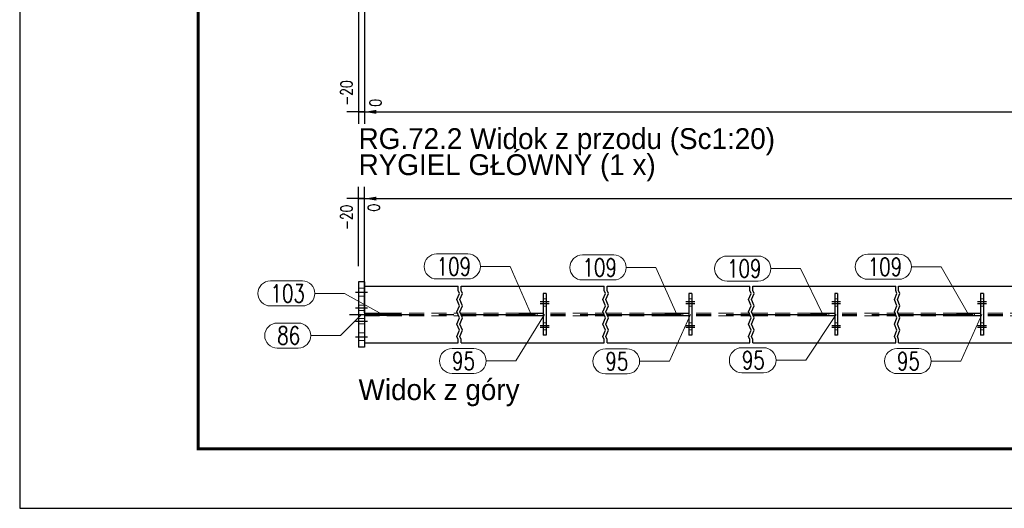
# Model space of a CAD drawing. Header units: millimetres. Extents: x 3528 to 4122, y 12044 to 12491.
# Tile 1 of 58: x 3528 to 3693, y 12044 to 12126. Entities that reach past the tile are written whole.
import ezdxf

# ---------------------------------------------------------------- set-up
doc = ezdxf.new("R2010")
doc.units = ezdxf.units.MM
doc.header["$LTSCALE"] = 10
doc.linetypes.add('HIDDEN', pattern=[0.375, 0.25, -0.125])
doc.linetypes.add('MITTE', pattern=[2, 1.25, -0.25, 0.25, -0.25])
doc.layers.get('Defpoints').update_dxf_attribs({"color": 1})
doc.layers.add('_FORMATKA', color=8, linetype='Continuous', plot=False)
for name, color, linetype, lineweight in [('_RAMKA', 7, 'Continuous', 35), ('PS_DIM', 4, 'Continuous', 13), ('PS_Hidden', 2, 'HIDDEN', 9), ('PS_Pos', 1, 'Continuous', 15), ('PS_SOLID', 7, 'Continuous', 30)]:
    doc.layers.add(name, color=color, linetype=linetype, lineweight=lineweight)
doc.layers.add('PS_MID', color=5, linetype='MITTE')
doc.layers.add('PS_SHAPE', color=3, linetype='Continuous')
doc.styles.add('simplex', font='simplex.shx', dxfattribs={"width": 0.75})
doc.dimstyles.new('1_20_GŁ_DS1-LS20', dxfattribs={"dimtxt": 2, "dimasz": 2, "dimexe": 2, "dimexo": 5, "dimgap": 1, "dimtad": 1, "dimjust": 4, "dimdec": 0, "dimlfac": 20, "dimtxsty": 'simplex', "dimblk1": 'NONE', "dimsah": 1, "dimcen": 2, "dimclrd": 256, "dimclre": 256, "dimclrt": 4, "dimadec": 1, "dimazin": 0, "dimtfac": 1, "dimtdec": 0, "dimtmove": 2, "dimatfit": 3, "dimfxl": 1, "dimarcsym": 0})

# ---------------------------------------------------------------- blocks, each defined once
blk = doc.blocks.new('*D140')
at = {"layer": 'Defpoints', "color": 0, "transparency": 16777216}
for p in [(3584.58, 12143.38), (3585.58, 12135.44), (3585.58, 12110.66)]:
    blk.add_point(p, dxfattribs=at)
at = {"layer": 'PS_DIM', "lineweight": -2, "transparency": 16777216}
for p, q in [((3584.58, 12138.38), (3584.58, 12108.66)), ((3585.58, 12130.44), (3585.58, 12108.66)), ((3584.58, 12110.66), (3582.58, 12110.66)), ((3584.58, 12110.66), (3585.58, 12110.66)), ((3587.58, 12110.66), (3589.58, 12110.66))]:
    blk.add_line(p, q, dxfattribs=at)
at = {"layer": 'PS_DIM', "transparency": 16777216}
blk.add_solid([(3587.58, 12110.99), (3587.58, 12110.32), (3585.58, 12110.66)], dxfattribs=at)
at = {"layer": 'PS_DIM', "color": 4, "transparency": 16777216, "insert": (3582.56, 12113.82), "char_height": 2, "attachment_point": 5, "rotation": 90, "style": 'simplex'}
blk.add_mtext('-20', dxfattribs=at)
blk = doc.blocks.new('_None')
blk = doc.blocks.new('*D141')
at = {"layer": 'Defpoints', "color": 0, "transparency": 16777216}
for p in [(3585.58, 12143.38), (3585.58, 12135.44), (3585.58, 12110.66)]:
    blk.add_point(p, dxfattribs=at)
at = {"layer": 'PS_DIM', "lineweight": -2, "transparency": 16777216}
for p, q in [((3585.58, 12138.38), (3585.58, 12108.66)), ((3585.58, 12130.44), (3585.58, 12108.66)), ((3585.58, 12110.66), (3583.58, 12110.66)), ((3585.58, 12110.66), (3585.58, 12110.66)), ((3587.58, 12110.66), (3589.58, 12110.66))]:
    blk.add_line(p, q, dxfattribs=at)
at = {"layer": 'PS_DIM', "transparency": 16777216}
blk.add_solid([(3587.58, 12110.99), (3587.58, 12110.32), (3585.58, 12110.66)], dxfattribs=at)
at = {"layer": 'PS_DIM', "color": 4, "transparency": 16777216, "insert": (3587.42, 12112.18), "char_height": 2, "attachment_point": 5, "rotation": 90, "style": 'simplex'}
blk.add_mtext('0', dxfattribs=at)
blk = doc.blocks.new('*D142')
at = {"layer": 'Defpoints', "color": 0, "transparency": 16777216}
for p in [(3585.58, 12135.44), (3714.08, 12135.44), (3714.08, 12110.66)]:
    blk.add_point(p, dxfattribs=at)
at = {"layer": 'PS_DIM', "lineweight": -2, "transparency": 16777216}
for p, q in [((3585.58, 12130.44), (3585.58, 12108.66)), ((3714.08, 12130.44), (3714.08, 12108.66)), ((3585.58, 12110.66), (3712.08, 12110.66))]:
    blk.add_line(p, q, dxfattribs=at)
at = {"layer": 'PS_DIM', "transparency": 16777216}
blk.add_solid([(3712.08, 12110.99), (3712.08, 12110.32), (3714.08, 12110.66)], dxfattribs=at)
at = {"layer": 'PS_DIM', "color": 4, "transparency": 16777216, "insert": (3712.06, 12114.57), "char_height": 2, "attachment_point": 5, "rotation": 90, "style": 'simplex'}
blk.add_mtext('10261', dxfattribs=at)
blk = doc.blocks.new('*D143')
at = {"layer": 'Defpoints', "color": 0, "transparency": 16777216}
for p in [(3829.48, 12140.19), (3585.58, 12135.44), (3829.48, 12110.66)]:
    blk.add_point(p, dxfattribs=at)
at = {"layer": 'PS_DIM', "lineweight": -2, "transparency": 16777216}
for p, q in [((3829.48, 12135.19), (3829.48, 12108.66)), ((3585.58, 12130.44), (3585.58, 12108.66)), ((3585.58, 12110.66), (3827.48, 12110.66))]:
    blk.add_line(p, q, dxfattribs=at)
at = {"layer": 'PS_DIM', "transparency": 16777216}
blk.add_solid([(3827.48, 12110.99), (3827.48, 12110.32), (3829.48, 12110.66)], dxfattribs=at)
at = {"layer": 'PS_DIM', "color": 4, "transparency": 16777216, "insert": (3827.46, 12114.85), "char_height": 2, "attachment_point": 5, "rotation": 90, "style": 'simplex'}
blk.add_mtext('12569', dxfattribs=at)
blk = doc.blocks.new('*D144')
at = {"layer": 'Defpoints', "color": 0, "transparency": 16777216}
for p in [(3944.76, 12157.94), (3585.58, 12135.44), (3944.76, 12110.66)]:
    blk.add_point(p, dxfattribs=at)
at = {"layer": 'PS_DIM', "lineweight": -2, "transparency": 16777216}
for p, q in [((3944.76, 12152.94), (3944.76, 12108.66)), ((3585.58, 12130.44), (3585.58, 12108.66)), ((3585.58, 12110.66), (3942.76, 12110.66))]:
    blk.add_line(p, q, dxfattribs=at)
at = {"layer": 'PS_DIM', "transparency": 16777216}
blk.add_solid([(3942.76, 12110.99), (3942.76, 12110.32), (3944.76, 12110.66)], dxfattribs=at)
at = {"layer": 'PS_DIM', "color": 4, "transparency": 16777216, "insert": (3942.74, 12114.93), "char_height": 2, "attachment_point": 5, "rotation": 90, "style": 'simplex'}
blk.add_mtext('14874', dxfattribs=at)
blk = doc.blocks.new('*D145')
at = {"layer": 'Defpoints', "color": 0, "transparency": 16777216}
for p in [(3945.17, 12156.9), (3585.58, 12135.44), (3945.17, 12110.66)]:
    blk.add_point(p, dxfattribs=at)
at = {"layer": 'PS_DIM', "lineweight": -2, "transparency": 16777216}
for p, q in [((3945.17, 12151.9), (3945.17, 12108.66)), ((3585.58, 12130.44), (3585.58, 12108.66)), ((3585.58, 12110.66), (3943.17, 12110.66))]:
    blk.add_line(p, q, dxfattribs=at)
at = {"layer": 'PS_DIM', "transparency": 16777216}
blk.add_solid([(3943.17, 12110.99), (3943.17, 12110.32), (3945.17, 12110.66)], dxfattribs=at)
at = {"layer": 'PS_DIM', "color": 4, "transparency": 16777216, "insert": (3946.92, 12114.89), "char_height": 2, "attachment_point": 5, "rotation": 90, "style": 'simplex'}
blk.add_mtext('14882', dxfattribs=at)
blk = doc.blocks.new('*X146')
at = {"color": 0}
for s, p in [('RG.72.2 Widok z przodu (Sc1:20)', (3584.58, 12096.18)), ('RYGIEL GŁÓWNY (1 x)', (3584.58, 12091.8))]:
    blk.add_text(s, height=3.5, dxfattribs=at).set_placement(p)
blk = doc.blocks.new('*D147')
at = {"layer": 'Defpoints', "color": 0, "transparency": 16777216}
for p in [(3585.58, 12096.08), (3584.58, 12079.72), (3585.58, 12071.87)]:
    blk.add_point(p, dxfattribs=at)
at = {"layer": 'PS_DIM', "lineweight": -2, "transparency": 16777216}
for p, q in [((3584.58, 12084.72), (3584.58, 12098.08)), ((3585.58, 12076.87), (3585.58, 12098.08)), ((3584.58, 12096.08), (3582.58, 12096.08)), ((3584.58, 12096.08), (3585.58, 12096.08)), ((3587.58, 12096.08), (3589.58, 12096.08))]:
    blk.add_line(p, q, dxfattribs=at)
at = {"layer": 'PS_DIM', "transparency": 16777216}
blk.add_solid([(3587.58, 12096.41), (3587.58, 12095.75), (3585.58, 12096.08)], dxfattribs=at)
at = {"layer": 'PS_DIM', "color": 4, "transparency": 16777216, "insert": (3582.56, 12092.92), "char_height": 2, "attachment_point": 5, "rotation": 90, "style": 'simplex'}
blk.add_mtext('-20', dxfattribs=at)
blk = doc.blocks.new('*D148')
at = {"layer": 'Defpoints', "color": 0, "transparency": 16777216}
for p in [(3585.58, 12096.08), (3585.58, 12079.72), (3585.58, 12071.87)]:
    blk.add_point(p, dxfattribs=at)
at = {"layer": 'PS_DIM', "lineweight": -2, "transparency": 16777216}
for p, q in [((3585.58, 12076.87), (3585.58, 12098.08)), ((3585.58, 12084.72), (3585.58, 12098.08)), ((3585.58, 12096.08), (3583.58, 12096.08)), ((3587.58, 12096.08), (3589.58, 12096.08))]:
    blk.add_line(p, q, dxfattribs=at)
at = {"layer": 'PS_DIM', "transparency": 16777216}
blk.add_solid([(3587.58, 12096.41), (3587.58, 12095.75), (3585.58, 12096.08)], dxfattribs=at)
at = {"layer": 'PS_DIM', "color": 4, "transparency": 16777216, "insert": (3587.15, 12094.56), "char_height": 2, "attachment_point": 5, "rotation": 90, "style": 'simplex'}
blk.add_mtext('0', dxfattribs=at)
blk = doc.blocks.new('*D149')
at = {"layer": 'Defpoints', "color": 0, "transparency": 16777216}
for p in [(3719.33, 12096.08), (3719.33, 12082.92), (3585.58, 12071.87)]:
    blk.add_point(p, dxfattribs=at)
at = {"layer": 'PS_DIM', "lineweight": -2, "transparency": 16777216}
for p, q in [((3585.58, 12076.87), (3585.58, 12098.08)), ((3719.33, 12087.92), (3719.33, 12098.08)), ((3585.58, 12096.08), (3717.33, 12096.08))]:
    blk.add_line(p, q, dxfattribs=at)
at = {"layer": 'PS_DIM', "transparency": 16777216}
blk.add_solid([(3717.33, 12096.41), (3717.33, 12095.75), (3719.33, 12096.08)], dxfattribs=at)
at = {"layer": 'PS_DIM', "color": 4, "transparency": 16777216, "insert": (3717.31, 12091.88), "char_height": 2, "attachment_point": 5, "rotation": 90, "style": 'simplex'}
blk.add_mtext('10366', dxfattribs=at)
blk = doc.blocks.new('*D150')
at = {"layer": 'Defpoints', "color": 0, "transparency": 16777216}
for p in [(3933.07, 12096.08), (3933.07, 12082.92), (3585.58, 12071.87)]:
    blk.add_point(p, dxfattribs=at)
at = {"layer": 'PS_DIM', "lineweight": -2, "transparency": 16777216}
for p, q in [((3585.58, 12076.87), (3585.58, 12098.08)), ((3933.07, 12087.92), (3933.07, 12098.08)), ((3585.58, 12096.08), (3931.07, 12096.08))]:
    blk.add_line(p, q, dxfattribs=at)
at = {"layer": 'PS_DIM', "transparency": 16777216}
blk.add_solid([(3931.07, 12096.41), (3931.07, 12095.75), (3933.07, 12096.08)], dxfattribs=at)
at = {"layer": 'PS_DIM', "color": 4, "transparency": 16777216, "insert": (3931.05, 12091.85), "char_height": 2, "attachment_point": 5, "rotation": 90, "style": 'simplex'}
blk.add_mtext('14640', dxfattribs=at)
blk = doc.blocks.new('*D151')
at = {"layer": 'Defpoints', "color": 0, "transparency": 16777216}
for p in [(3945.17, 12096.08), (3585.58, 12071.87), (3945.17, 12071.12)]:
    blk.add_point(p, dxfattribs=at)
at = {"layer": 'PS_DIM', "lineweight": -2, "transparency": 16777216}
for p, q in [((3585.58, 12076.87), (3585.58, 12098.08)), ((3945.17, 12076.12), (3945.17, 12098.08)), ((3585.58, 12096.08), (3943.17, 12096.08))]:
    blk.add_line(p, q, dxfattribs=at)
at = {"layer": 'PS_DIM', "transparency": 16777216}
blk.add_solid([(3943.17, 12096.41), (3943.17, 12095.75), (3945.17, 12096.08)], dxfattribs=at)
at = {"layer": 'PS_DIM', "color": 4, "transparency": 16777216, "insert": (3943.15, 12091.85), "char_height": 2, "attachment_point": 5, "rotation": 90, "style": 'simplex'}
blk.add_mtext('14882', dxfattribs=at)
blk = doc.blocks.new('*X447')
at = {"color": 1}
for p, q in [((3601.33, 12080.66), (3601.33, 12081.37)), ((3601.83, 12080.66), (3601.83, 12081.37)), ((3625.83, 12080.66), (3625.83, 12081.37)), ((3626.33, 12080.66), (3626.33, 12081.37)), ((3650.33, 12080.66), (3650.33, 12081.37)), ((3650.83, 12080.66), (3650.83, 12081.37)), ((3674.83, 12080.66), (3674.83, 12081.37)), ((3675.33, 12080.66), (3675.33, 12081.37)), ((3601.11, 12079.12), (3601.55, 12080.15)), ((3601.55, 12078.09), (3601.11, 12079.12)), ((3601.55, 12080.15), (3601.33, 12080.66)), ((3601.61, 12079.12), (3602.05, 12080.15)), ((3602.05, 12078.09), (3601.61, 12079.12)), ((3602.05, 12080.15), (3601.83, 12080.66)), ((3625.61, 12079.12), (3626.05, 12080.15)), ((3626.05, 12078.09), (3625.61, 12079.12)), ((3626.05, 12080.15), (3625.83, 12080.66)), ((3626.11, 12079.12), (3626.55, 12080.15)), ((3626.55, 12078.09), (3626.11, 12079.12)), ((3626.55, 12080.15), (3626.33, 12080.66)), ((3650.11, 12079.12), (3650.55, 12080.15)), ((3650.55, 12078.09), (3650.11, 12079.12)), ((3650.55, 12080.15), (3650.33, 12080.66)), ((3650.61, 12079.12), (3651.05, 12080.15)), ((3651.05, 12078.09), (3650.61, 12079.12)), ((3651.05, 12080.15), (3650.83, 12080.66)), ((3674.61, 12079.12), (3675.05, 12080.15)), ((3675.05, 12078.09), (3674.61, 12079.12)), ((3675.05, 12080.15), (3674.83, 12080.66)), ((3675.11, 12079.12), (3675.55, 12080.15)), ((3675.55, 12078.09), (3675.11, 12079.12)), ((3675.55, 12080.15), (3675.33, 12080.66)), ((3601.11, 12077.06), (3601.55, 12078.09)), ((3601.61, 12077.06), (3602.05, 12078.09)), ((3625.61, 12077.06), (3626.05, 12078.09)), ((3626.11, 12077.06), (3626.55, 12078.09)), ((3650.11, 12077.06), (3650.55, 12078.09)), ((3650.61, 12077.06), (3651.05, 12078.09)), ((3674.61, 12077.06), (3675.05, 12078.09)), ((3675.11, 12077.06), (3675.55, 12078.09)), ((3601.55, 12076.03), (3601.11, 12077.06)), ((3601.11, 12075), (3601.55, 12076.03)), ((3602.05, 12076.03), (3601.61, 12077.06)), ((3601.61, 12075), (3602.05, 12076.03)), ((3626.05, 12076.03), (3625.61, 12077.06)), ((3625.61, 12075), (3626.05, 12076.03)), ((3626.55, 12076.03), (3626.11, 12077.06)), ((3626.11, 12075), (3626.55, 12076.03)), ((3650.55, 12076.03), (3650.11, 12077.06)), ((3650.11, 12075), (3650.55, 12076.03)), ((3651.05, 12076.03), (3650.61, 12077.06)), ((3650.61, 12075), (3651.05, 12076.03)), ((3675.05, 12076.03), (3674.61, 12077.06)), ((3674.61, 12075), (3675.05, 12076.03)), ((3675.55, 12076.03), (3675.11, 12077.06)), ((3675.11, 12075), (3675.55, 12076.03)), ((3601.55, 12073.97), (3601.11, 12075)), ((3602.05, 12073.97), (3601.61, 12075)), ((3626.05, 12073.97), (3625.61, 12075)), ((3626.55, 12073.97), (3626.11, 12075)), ((3650.55, 12073.97), (3650.11, 12075)), ((3651.05, 12073.97), (3650.61, 12075)), ((3675.05, 12073.97), (3674.61, 12075)), ((3675.55, 12073.97), (3675.11, 12075)), ((3601.11, 12072.94), (3601.55, 12073.97)), ((3601.33, 12072.43), (3601.11, 12072.94)), ((3601.61, 12072.94), (3602.05, 12073.97)), ((3601.83, 12072.43), (3601.61, 12072.94)), ((3625.61, 12072.94), (3626.05, 12073.97)), ((3625.83, 12072.43), (3625.61, 12072.94)), ((3626.11, 12072.94), (3626.55, 12073.97)), ((3626.33, 12072.43), (3626.11, 12072.94)), ((3650.11, 12072.94), (3650.55, 12073.97)), ((3650.33, 12072.43), (3650.11, 12072.94)), ((3650.61, 12072.94), (3651.05, 12073.97)), ((3650.83, 12072.43), (3650.61, 12072.94)), ((3674.61, 12072.94), (3675.05, 12073.97)), ((3674.83, 12072.43), (3674.61, 12072.94)), ((3675.11, 12072.94), (3675.55, 12073.97)), ((3675.33, 12072.43), (3675.11, 12072.94)), ((3601.33, 12071.87), (3601.33, 12072.43)), ((3601.83, 12071.87), (3601.83, 12072.43)), ((3625.83, 12071.87), (3625.83, 12072.43)), ((3626.33, 12071.87), (3626.33, 12072.43)), ((3650.33, 12071.87), (3650.33, 12072.43)), ((3650.83, 12071.87), (3650.83, 12072.43)), ((3674.83, 12071.87), (3674.83, 12072.43)), ((3675.33, 12071.87), (3675.33, 12072.43))]:
    blk.add_line(p, q, dxfattribs=at)
at = {"layer": 'PS_Hidden', "color": 2, "linetype": 'HIDDEN'}
for p, q in [((3585.58, 12081.02), (3584.58, 12081.02)), ((3585.58, 12079.72), (3584.58, 12079.72)), ((3615.58, 12079.22), (3616.08, 12079.22)), ((3640.08, 12079.22), (3640.58, 12079.22)), ((3664.58, 12079.22), (3665.08, 12079.22)), ((3689.08, 12079.22), (3689.58, 12079.22)), ((3585.58, 12078.17), (3584.58, 12078.17)), ((3615.58, 12078.02), (3616.08, 12078.02)), ((3640.08, 12078.02), (3640.58, 12078.02)), ((3664.58, 12078.02), (3665.08, 12078.02)), ((3689.08, 12078.02), (3689.58, 12078.02)), ((3585.58, 12077.27), (3584.58, 12077.27)), ((3585.58, 12075.97), (3584.58, 12075.97)), ((3585.58, 12076.85), (3601.33, 12076.85)), ((3585.58, 12076.38), (3601.33, 12076.38)), ((3601.83, 12076.85), (3625.83, 12076.85)), ((3601.83, 12076.38), (3625.83, 12076.38)), ((3614.58, 12076.82), (3614.58, 12076.42)), ((3626.33, 12076.85), (3650.33, 12076.85)), ((3626.33, 12076.38), (3650.33, 12076.38)), ((3639.08, 12076.82), (3639.08, 12076.42)), ((3650.83, 12076.85), (3674.83, 12076.85)), ((3650.83, 12076.38), (3674.83, 12076.38)), ((3663.58, 12076.82), (3663.58, 12076.42)), ((3675.33, 12076.85), (3699.33, 12076.85)), ((3675.33, 12076.38), (3699.33, 12076.38)), ((3688.08, 12076.82), (3688.08, 12076.42)), ((3585.58, 12075.07), (3584.58, 12075.07)), ((3615.58, 12075.22), (3616.08, 12075.22)), ((3640.08, 12075.22), (3640.58, 12075.22)), ((3664.58, 12075.22), (3665.08, 12075.22)), ((3689.08, 12075.22), (3689.58, 12075.22)), ((3585.58, 12073.52), (3584.58, 12073.52)), ((3615.58, 12074.02), (3616.08, 12074.02)), ((3640.08, 12074.02), (3640.58, 12074.02)), ((3664.58, 12074.02), (3665.08, 12074.02)), ((3689.08, 12074.02), (3689.58, 12074.02)), ((3585.58, 12072.22), (3584.58, 12072.22))]:
    blk.add_line(p, q, dxfattribs=at)
at = {"layer": 'PS_MID', "color": 5, "linetype": 'MITTE'}
for p, q in [((3584.08, 12080.37), (3586.08, 12080.37)), ((3584.08, 12080.37), (3586.08, 12080.37)), ((3584.08, 12080.37), (3586.08, 12080.37)), ((3584.08, 12080.37), (3586.08, 12080.37)), ((3584.08, 12080.37), (3586.08, 12080.37)), ((3584.08, 12080.37), (3586.08, 12080.37)), ((3584.08, 12077.72), (3586.08, 12077.72)), ((3584.08, 12077.72), (3586.08, 12077.72)), ((3615.08, 12078.77), (3616.58, 12078.77)), ((3615.08, 12078.77), (3616.58, 12078.77)), ((3615.08, 12078.47), (3616.58, 12078.47)), ((3615.08, 12078.47), (3616.58, 12078.47)), ((3639.58, 12078.77), (3641.08, 12078.77)), ((3639.58, 12078.77), (3641.08, 12078.77)), ((3639.58, 12078.47), (3641.08, 12078.47)), ((3639.58, 12078.47), (3641.08, 12078.47)), ((3664.08, 12078.77), (3665.58, 12078.77)), ((3664.08, 12078.77), (3665.58, 12078.77)), ((3664.08, 12078.47), (3665.58, 12078.47)), ((3664.08, 12078.47), (3665.58, 12078.47)), ((3688.58, 12078.77), (3690.08, 12078.77)), ((3688.58, 12078.77), (3690.08, 12078.77)), ((3688.58, 12078.47), (3690.08, 12078.47)), ((3688.58, 12078.47), (3690.08, 12078.47)), ((3583.08, 12076.62), (3601.33, 12076.62)), ((3601.83, 12076.62), (3625.83, 12076.62)), ((3626.33, 12076.62), (3650.33, 12076.62)), ((3650.83, 12076.62), (3674.83, 12076.62)), ((3675.33, 12076.62), (3699.33, 12076.62)), ((3584.08, 12075.52), (3586.08, 12075.52)), ((3584.08, 12075.52), (3586.08, 12075.52)), ((3615.08, 12074.77), (3616.58, 12074.77)), ((3615.08, 12074.77), (3616.58, 12074.77)), ((3615.08, 12074.47), (3616.58, 12074.47)), ((3615.08, 12074.47), (3616.58, 12074.47)), ((3639.58, 12074.77), (3641.08, 12074.77)), ((3639.58, 12074.77), (3641.08, 12074.77)), ((3639.58, 12074.47), (3641.08, 12074.47)), ((3639.58, 12074.47), (3641.08, 12074.47)), ((3664.08, 12074.77), (3665.58, 12074.77)), ((3664.08, 12074.77), (3665.58, 12074.77)), ((3664.08, 12074.47), (3665.58, 12074.47)), ((3664.08, 12074.47), (3665.58, 12074.47)), ((3688.58, 12074.77), (3690.08, 12074.77)), ((3688.58, 12074.77), (3690.08, 12074.77)), ((3688.58, 12074.47), (3690.08, 12074.47)), ((3688.58, 12074.47), (3690.08, 12074.47)), ((3584.08, 12072.87), (3586.08, 12072.87)), ((3584.08, 12072.87), (3586.08, 12072.87)), ((3584.08, 12072.87), (3586.08, 12072.87)), ((3584.08, 12072.87), (3586.08, 12072.87)), ((3584.08, 12072.87), (3586.08, 12072.87)), ((3584.08, 12072.87), (3586.08, 12072.87))]:
    blk.add_line(p, q, dxfattribs=at)
at = {"layer": 'PS_SOLID', "color": 7, "linetype": 'Continuous'}
for p, q in [((3584.58, 12082.12), (3584.58, 12071.12)), ((3585.58, 12082.12), (3584.58, 12082.12)), ((3585.58, 12082.12), (3585.58, 12071.12)), ((3585.58, 12081.37), (3601.33, 12081.37)), ((3601.83, 12081.37), (3625.83, 12081.37)), ((3626.33, 12081.37), (3650.33, 12081.37)), ((3650.83, 12081.37), (3674.83, 12081.37)), ((3675.33, 12081.37), (3699.33, 12081.37)), ((3615.58, 12080.12), (3615.58, 12073.12)), ((3616.08, 12080.12), (3615.58, 12080.12)), ((3616.08, 12080.12), (3616.08, 12073.12)), ((3640.08, 12080.12), (3640.08, 12073.12)), ((3640.58, 12080.12), (3640.08, 12080.12)), ((3640.58, 12080.12), (3640.58, 12073.12)), ((3664.58, 12080.12), (3664.58, 12073.12)), ((3665.08, 12080.12), (3664.58, 12080.12)), ((3665.08, 12080.12), (3665.08, 12073.12)), ((3689.08, 12080.12), (3689.08, 12073.12)), ((3689.58, 12080.12), (3689.08, 12080.12)), ((3689.58, 12080.12), (3689.58, 12073.12)), ((3585.58, 12076.82), (3586.58, 12076.82)), ((3585.58, 12076.42), (3586.58, 12076.42)), ((3586.58, 12076.42), (3586.58, 12076.82)), ((3586.58, 12076.82), (3591.58, 12076.82)), ((3591.58, 12076.42), (3586.58, 12076.42)), ((3591.58, 12076.82), (3591.58, 12076.42)), ((3611.58, 12076.82), (3615.58, 12076.82)), ((3611.58, 12076.82), (3611.58, 12076.42)), ((3611.58, 12076.42), (3615.58, 12076.42)), ((3636.08, 12076.82), (3640.08, 12076.82)), ((3636.08, 12076.82), (3636.08, 12076.42)), ((3636.08, 12076.42), (3640.08, 12076.42)), ((3660.58, 12076.82), (3664.58, 12076.82)), ((3660.58, 12076.82), (3660.58, 12076.42)), ((3660.58, 12076.42), (3664.58, 12076.42)), ((3685.08, 12076.82), (3689.08, 12076.82)), ((3685.08, 12076.82), (3685.08, 12076.42)), ((3685.08, 12076.42), (3689.08, 12076.42)), ((3616.08, 12073.12), (3615.58, 12073.12)), ((3640.58, 12073.12), (3640.08, 12073.12)), ((3665.08, 12073.12), (3664.58, 12073.12)), ((3689.58, 12073.12), (3689.08, 12073.12)), ((3585.58, 12071.12), (3584.58, 12071.12)), ((3585.58, 12071.87), (3601.33, 12071.87)), ((3601.83, 12071.87), (3625.83, 12071.87)), ((3626.33, 12071.87), (3650.33, 12071.87)), ((3650.83, 12071.87), (3674.83, 12071.87)), ((3675.33, 12071.87), (3699.33, 12071.87))]:
    blk.add_line(p, q, dxfattribs=at)
blk = doc.blocks.new('*X470')
at = {"color": 1}
for p, q in [((3689.33, 12076.62), (3685.8, 12068.78)), ((3675.05, 12070.88), (3678.7, 12070.88)), ((3680.8, 12068.78), (3685.8, 12068.78)), ((3675.05, 12066.68), (3678.7, 12066.68))]:
    blk.add_line(p, q, dxfattribs=at)
for centre, start, end in [((3675.05, 12068.78), 90, 270), ((3678.7, 12068.78), 270, 90)]:
    blk.add_arc(centre, 2.1, start, end, dxfattribs=at)
at = {"color": 2, "style": 'simplex', "width": 0.75}
blk.add_text('95', height=3, dxfattribs=at).set_placement((3675.05, 12067.28))
blk = doc.blocks.new('*X471')
at = {"color": 1}
for p, q in [((3670.13, 12086.73), (3675.38, 12086.73)), ((3677.48, 12084.63), (3682.48, 12084.63)), ((3687.08, 12076.62), (3682.48, 12084.63)), ((3670.13, 12082.53), (3675.38, 12082.53))]:
    blk.add_line(p, q, dxfattribs=at)
for centre, start, end in [((3670.13, 12084.63), 90, 270), ((3675.38, 12084.63), 270, 90)]:
    blk.add_arc(centre, 2.1, start, end, dxfattribs=at)
at = {"color": 2, "style": 'simplex', "width": 0.75}
blk.add_text('109', height=3, dxfattribs=at).set_placement((3670.13, 12083.13))
blk = doc.blocks.new('*X477')
at = {"color": 1}
for p, q in [((3646.5, 12086.43), (3651.75, 12086.43)), ((3653.85, 12084.33), (3658.85, 12084.33)), ((3662.58, 12076.62), (3658.85, 12084.33)), ((3646.5, 12082.23), (3651.75, 12082.23))]:
    blk.add_line(p, q, dxfattribs=at)
for centre, start, end in [((3646.5, 12084.33), 90, 270), ((3651.75, 12084.33), 270, 90)]:
    blk.add_arc(centre, 2.1, start, end, dxfattribs=at)
at = {"color": 2, "style": 'simplex', "width": 0.75}
blk.add_text('109', height=3, dxfattribs=at).set_placement((3646.5, 12082.83))
blk = doc.blocks.new('*X478')
at = {"color": 1}
for p, q in [((3640.33, 12076.62), (3636.8, 12068.75)), ((3626.05, 12070.85), (3629.7, 12070.85)), ((3631.8, 12068.75), (3636.8, 12068.75)), ((3626.05, 12066.65), (3629.7, 12066.65))]:
    blk.add_line(p, q, dxfattribs=at)
for centre, start, end in [((3626.05, 12068.75), 90, 270), ((3629.7, 12068.75), 270, 90)]:
    blk.add_arc(centre, 2.1, start, end, dxfattribs=at)
at = {"color": 2, "style": 'simplex', "width": 0.75}
blk.add_text('95', height=3, dxfattribs=at).set_placement((3626.05, 12067.25))
blk = doc.blocks.new('*X479')
at = {"color": 1}
for p, q in [((3664.83, 12076.62), (3659.72, 12068.93)), ((3648.98, 12071.03), (3652.62, 12071.03)), ((3654.72, 12068.93), (3659.72, 12068.93)), ((3648.98, 12066.83), (3652.62, 12066.83))]:
    blk.add_line(p, q, dxfattribs=at)
for centre, start, end in [((3648.98, 12068.93), 90, 270), ((3652.62, 12068.93), 270, 90)]:
    blk.add_arc(centre, 2.1, start, end, dxfattribs=at)
at = {"color": 2, "style": 'simplex', "width": 0.75}
blk.add_text('95', height=3, dxfattribs=at).set_placement((3648.98, 12067.43))
blk = doc.blocks.new('*X480')
at = {"color": 1}
for p, q in [((3622.2, 12086.61), (3627.45, 12086.61)), ((3629.55, 12084.51), (3634.55, 12084.51)), ((3638.08, 12076.62), (3634.55, 12084.51)), ((3622.2, 12082.41), (3627.45, 12082.41))]:
    blk.add_line(p, q, dxfattribs=at)
for centre, start, end in [((3622.2, 12084.51), 90, 270), ((3627.45, 12084.51), 270, 90)]:
    blk.add_arc(centre, 2.1, start, end, dxfattribs=at)
at = {"color": 2, "style": 'simplex', "width": 0.75}
blk.add_text('109', height=3, dxfattribs=at).set_placement((3622.2, 12083.01))
blk = doc.blocks.new('*X481')
at = {"color": 1}
for p, q in [((3615.83, 12076.62), (3611.03, 12068.81)), ((3600.28, 12070.91), (3603.93, 12070.91)), ((3606.03, 12068.81), (3611.03, 12068.81)), ((3600.28, 12066.71), (3603.93, 12066.71))]:
    blk.add_line(p, q, dxfattribs=at)
for centre, start, end in [((3600.28, 12068.81), 90, 270), ((3603.93, 12068.81), 270, 90)]:
    blk.add_arc(centre, 2.1, start, end, dxfattribs=at)
at = {"color": 2, "style": 'simplex', "width": 0.75}
blk.add_text('95', height=3, dxfattribs=at).set_placement((3600.28, 12067.31))
blk = doc.blocks.new('*X482')
at = {"color": 1}
for p, q in [((3597.7, 12086.78), (3602.95, 12086.78)), ((3605.05, 12084.68), (3610.05, 12084.68)), ((3613.58, 12076.62), (3610.05, 12084.68)), ((3597.7, 12082.58), (3602.95, 12082.58))]:
    blk.add_line(p, q, dxfattribs=at)
for centre, start, end in [((3597.7, 12084.68), 90, 270), ((3602.95, 12084.68), 270, 90)]:
    blk.add_arc(centre, 2.1, start, end, dxfattribs=at)
at = {"color": 2, "style": 'simplex', "width": 0.75}
blk.add_text('109', height=3, dxfattribs=at).set_placement((3597.7, 12083.18))
blk = doc.blocks.new('*X483')
at = {"color": 1}
for p, q in [((3569.78, 12082.25), (3575.14, 12082.25)), ((3577.24, 12080.15), (3582.24, 12080.15)), ((3588.58, 12076.62), (3582.24, 12080.15)), ((3569.78, 12078.05), (3575.14, 12078.05))]:
    blk.add_line(p, q, dxfattribs=at)
for centre, start, end in [((3569.78, 12080.15), 90, 270), ((3575.14, 12080.15), 270, 90)]:
    blk.add_arc(centre, 2.1, start, end, dxfattribs=at)
at = {"color": 2, "style": 'simplex', "width": 0.75}
blk.add_text('103', height=3, dxfattribs=at).set_placement((3569.78, 12078.65))
blk = doc.blocks.new('*X484')
at = {"color": 1}
for p, q in [((3569.78, 12082.25), (3575.14, 12082.25)), ((3577.24, 12080.15), (3582.24, 12080.15)), ((3588.58, 12076.62), (3582.24, 12080.15)), ((3569.78, 12078.05), (3575.14, 12078.05))]:
    blk.add_line(p, q, dxfattribs=at)
for centre, start, end in [((3569.78, 12080.15), 90, 270), ((3575.14, 12080.15), 270, 90)]:
    blk.add_arc(centre, 2.1, start, end, dxfattribs=at)
at = {"color": 2, "style": 'simplex', "width": 0.75}
blk.add_text('103', height=3, dxfattribs=at).set_placement((3569.78, 12078.65))
blk = doc.blocks.new('*X485')
at = {"color": 1}
for p, q in [((3585.08, 12076.62), (3581.55, 12073.08)), ((3570.91, 12075.18), (3574.45, 12075.18)), ((3576.55, 12073.08), (3581.55, 12073.08)), ((3570.91, 12070.98), (3574.45, 12070.98))]:
    blk.add_line(p, q, dxfattribs=at)
for centre, start, end in [((3570.91, 12073.08), 90, 270), ((3574.45, 12073.08), 270, 90)]:
    blk.add_arc(centre, 2.1, start, end, dxfattribs=at)
at = {"color": 2, "style": 'simplex', "width": 0.75}
blk.add_text('86', height=3, dxfattribs=at).set_placement((3570.91, 12071.58))
blk = doc.blocks.new('*X486')
at = {"color": 0}
blk.add_text('Widok z góry', height=3.5, dxfattribs=at).set_placement((3584.58, 12062.24))

msp = doc.modelspace()

# ---------------------------------------------------------------- linework, layer by layer
at = {"layer": '_FORMATKA', "lineweight": -3}
msp.add_lwpolyline([(3527.638, 12044.057), (4121.638, 12044.057), (4121.638, 12464.057), (3527.638, 12464.057)], close=True, dxfattribs=at)
at = {"layer": '_RAMKA', "lineweight": -3, "const_width": 0.5}
msp.add_lwpolyline([(3557.638, 12054.057), (4111.638, 12054.057), (4111.638, 12454.057), (3557.638, 12454.057)], close=True, dxfattribs=at)

# ---------------------------------------------------------------- block references
for name, p in [('*X146', (0, 8.231)), ('*X486', (0, 0))]:
    msp.add_blockref(name, p)
at = {"layer": 'PS_Pos'}
for name in ['*X482', '*X480', '*X477', '*X471', '*X483', '*X484', '*X485', '*X481', '*X478', '*X479', '*X470']:
    msp.add_blockref(name, (0, 0), dxfattribs=at)
at = {"layer": 'PS_SHAPE'}
msp.add_blockref('*X447', (0, 0), dxfattribs=at)

# ---------------------------------------------------------------- dimensions: what is measured, and where the dimension line sits
at = {"layer": 'PS_DIM'}
for base, p1, p2, text, picture, middle in [((3944.762, 12110.656), (3585.581, 12135.444), (3944.762, 12157.944), '14874', '*D144', (3942.742, 12114.926)), ((3945.171, 12110.656), (3585.581, 12135.444), (3945.171, 12156.904), '14882', '*D145', (3946.922, 12114.891)), ((3585.581, 12110.656), (3584.581, 12143.378), (3585.581, 12135.444), '-20', '*D140', (3582.561, 12113.819)), ((3829.481, 12110.656), (3585.581, 12135.444), (3829.481, 12140.194), '12569', '*D143', (3827.461, 12114.855)), ((3714.081, 12110.656), (3585.581, 12135.444), (3714.081, 12135.444), '10261', '*D142', (3712.061, 12114.569)), ((3585.581, 12096.08), (3584.581, 12079.719), (3585.581, 12071.869), '-20', '*D147', (3582.561, 12092.917)), ((3719.331, 12096.08), (3585.581, 12071.869), (3719.331, 12082.919), '10366', '*D149', (3717.311, 12091.882)), ((3933.069, 12096.08), (3585.581, 12071.869), (3933.069, 12082.919), '14640', '*D150', (3931.049, 12091.846)), ((3945.171, 12096.08), (3585.581, 12071.869), (3945.171, 12071.119), '14882', '*D151', (3943.151, 12091.846))]:
    dim = msp.add_linear_dim(base=base, p1=p1, p2=p2, text=text, dimstyle='1_20_GŁ_DS1-LS20', dxfattribs=at)
    dim.commit()
    dim.dimension.update_dxf_attribs({"geometry": picture, "text_midpoint": middle, "dimtype": 128, "text_rotation": 90})
for base, p1, p2, picture, middle in [((3585.581382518, 12110.656322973), (3585.581382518, 12135.444246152), (3585.581382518, 12143.377616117), '*D141', (3587.41749996, 12112.176322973)), ((3585.581382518, 12096.080106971), (3585.581382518, 12071.869461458), (3585.581382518, 12079.719461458), '*D148', (3587.151897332, 12094.560106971))]:
    dim = msp.add_linear_dim(base=base, p1=p1, p2=p2, dimstyle='1_20_GŁ_DS1-LS20', dxfattribs=at)
    dim.commit()
    dim.dimension.update_dxf_attribs({"geometry": picture, "text_midpoint": middle, "dimtype": 128, "text_rotation": 90})

doc.saveas('drawing.dxf')
